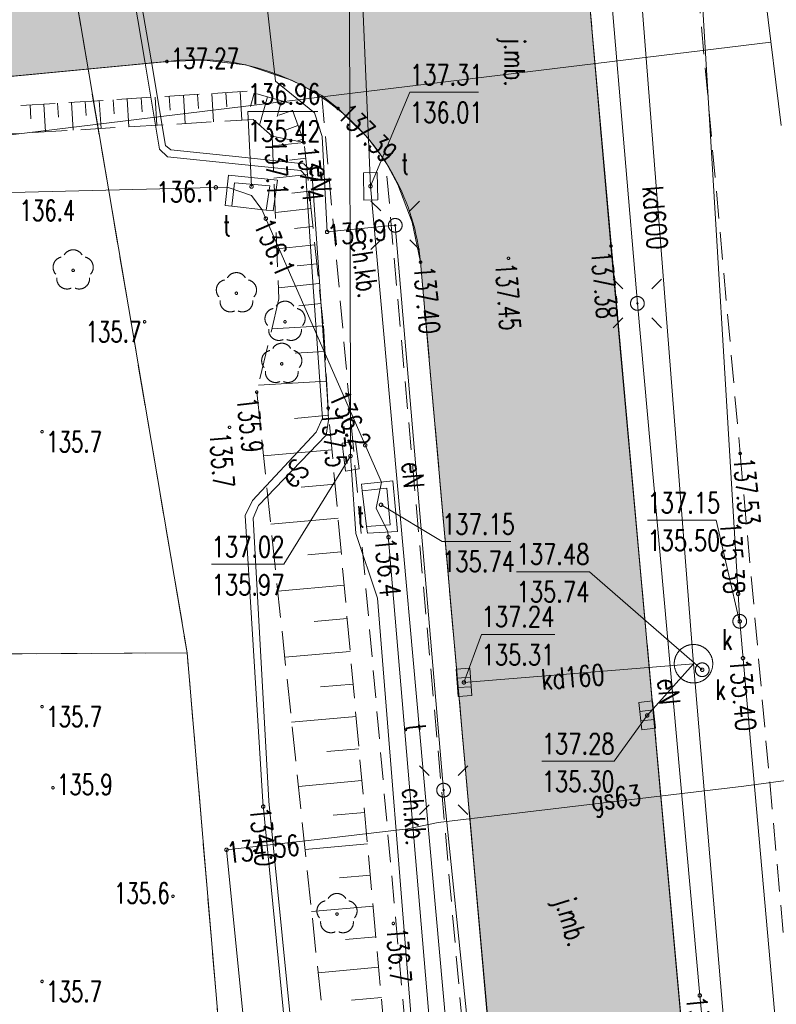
# Model space of a CAD drawing. Header units: centimetres. Extents: x -29333 to 403204, y -464147 to 16641.
# Tile 116 of 134: x 74950 to 77703, y -3443 to 139. Entities that reach past the tile are written whole.
import ezdxf
from ezdxf.xclip import XClip

# ---------------------------------------------------------------- set-up
doc = ezdxf.new("R2010")
doc.units = ezdxf.units.CM
doc.header["$MEASUREMENT"] = 0
doc.header["$XCLIPFRAME"] = 0
for name, pattern in [('1_OTKC', [150, 100, -50]), ('1_OTKJ', [200, 150, -50]), ('1_OTRK', [175, 125, -50]), ('1_OTRKG', [175, 125, -50]), ('EGKK', [200, 150, -50])]:
    doc.linetypes.add(name, pattern=pattern)
for name, color, linetype in [('2010 Mlawa_628_1_mdcp_plus_zakres obcięta_13_Dzialki', 7, 'Continuous'), ('2010 Mlawa_628_1_mdcp_plus_zakres obcięta_13_Kontury', 7, 'Continuous'), ('2010 Mlawa_628_1_mdcp_plus_zakres obcięta_13_OTK_E_T_0', 7, 'Continuous'), ('2010 Mlawa_628_1_mdcp_plus_zakres obcięta_13_OTK_E_T_1', 7, 'Continuous'), ('2010 Mlawa_628_1_mdcp_plus_zakres obcięta_13_OTK_L_0', 7, 'Continuous'), ('2010 Mlawa_628_1_mdcp_plus_zakres obcięta_13_OTK_L_1', 7, 'Continuous'), ('2010 Mlawa_628_1_mdcp_plus_zakres obcięta_13_OTK_L_2', 7, 'Continuous'), ('2010 Mlawa_628_1_mdcp_plus_zakres obcięta_13_OTR_L_1', 7, 'Continuous'), ('2010 Mlawa_628_1_mdcp_plus_zakres obcięta_13_OTR_T_0', 7, 'Continuous'), ('2010 Mlawa_628_1_mdcp_plus_zakres obcięta_13_OTR_T_1', 7, 'Continuous'), ('2010 Mlawa_628_1_mdcp_plus_zakres obcięta_13_OTZ_T_0', 7, 'Continuous'), ('2010 Mlawa_628_1_mdcp_plus_zakres obcięta_13_SUE_T_3', 7, 'Continuous'), ('2010 Mlawa_628_1_mdcp_plus_zakres obcięta_13_SUEP_E_T_0', 7, 'Continuous'), ('2010 Mlawa_628_1_mdcp_plus_zakres obcięta_13_SUEP_L_0', 7, 'Continuous'), ('2010 Mlawa_628_1_mdcp_plus_zakres obcięta_13_SUER_T_0', 7, 'Continuous'), ('2010 Mlawa_628_1_mdcp_plus_zakres obcięta_13_SUGP_E_T_0', 7, 'Continuous'), ('2010 Mlawa_628_1_mdcp_plus_zakres obcięta_13_SUGP_L_0', 7, 'Continuous'), ('2010 Mlawa_628_1_mdcp_plus_zakres obcięta_13_SUGR_T_0', 7, 'Continuous'), ('2010 Mlawa_628_1_mdcp_plus_zakres obcięta_13_SUK_T_1', 7, 'Continuous'), ('2010 Mlawa_628_1_mdcp_plus_zakres obcięta_13_SUKP_E_T_0', 7, 'Continuous'), ('2010 Mlawa_628_1_mdcp_plus_zakres obcięta_13_SUKP_L_0', 7, 'Continuous'), ('2010 Mlawa_628_1_mdcp_plus_zakres obcięta_13_SUKR_T_0', 7, 'Continuous'), ('2010 Mlawa_628_1_mdcp_plus_zakres obcięta_13_SUL_L_1', 7, 'Continuous'), ('2010 Mlawa_628_1_mdcp_plus_zakres obcięta_13_SUP_E_T_1', 7, 'Continuous'), ('2010 Mlawa_628_1_mdcp_plus_zakres obcięta_13_SUP_L_1', 7, 'Continuous'), ('2010 Mlawa_628_1_mdcp_plus_zakres obcięta_13_SUP_L_3', 7, 'Continuous'), ('2010 Mlawa_628_1_mdcp_plus_zakres obcięta_13_SUP_T_4', 7, 'Continuous'), ('2010 Mlawa_628_1_mdcp_plus_zakres obcięta_13_SUT_E_T_1', 7, 'Continuous'), ('2010 Mlawa_628_1_mdcp_plus_zakres obcięta_13_SUT_T_1', 7, 'Continuous'), ('2010 Mlawa_628_1_mdcp_plus_zakres obcięta_13_SUTP_E_T_0', 7, 'Continuous'), ('2010 Mlawa_628_1_mdcp_plus_zakres obcięta_13_SUTP_L_0', 7, 'Continuous'), ('2010 Mlawa_628_1_mdcp_plus_zakres obcięta_13_SUTR_T_0', 7, 'Continuous'), ('2010 Mlawa_628_1_mdcp_plus_zakres obcięta_13_SUWP_L_0', 7, 'Continuous'), ('MAPA MDCP', 7, 'Continuous'), ('MF_S przyłącze wodociagowe', 7, 'Continuous'), ('PROJEKTOWANE DROGI', 7, 'Continuous')]:
    doc.layers.add(name, color=color, linetype=linetype)
doc.styles.add('GENERATED_STYLE_2', font='Simplex.shx')

# ---------------------------------------------------------------- blocks, each defined once
blk = doc.blocks.new('Rysunek_4_13', base_point=(-745725621.2, -588524063.1))
at = {"layer": '2010 Mlawa_628_1_mdcp_plus_zakres obcięta_13_Dzialki', "color": 7, "linetype": 'Continuous', "lineweight": 18}
for p, q in [((74478.1, 4206.3), (75559.8, -2165.1)), ((75559.8, -2165.1), (74095.8, -2172.1)), ((75967.6, -6995), (75559.8, -2165.1))]:
    blk.add_line(p, q, dxfattribs=at)
at = {"layer": '2010 Mlawa_628_1_mdcp_plus_zakres obcięta_13_Kontury', "color": 3, "linetype": 'EGKK', "lineweight": 18}
for p, q in [((74478.1, 4206.3), (75559.8, -2165.1)), ((75559.8, -2165.1), (74095.8, -2172.1)), ((75967.6, -6995), (75559.8, -2165.1))]:
    blk.add_line(p, q, dxfattribs=at)
at = {"layer": '2010 Mlawa_628_1_mdcp_plus_zakres obcięta_13_OTK_L_0', "color": 7, "linetype": '1_OTKJ', "lineweight": 18}
for p, q in [((77101.8, -684.1), (76995.8, 517.9)), ((74571.8, -100.1), (75485.8, -13.1)), ((75485.8, -13.1), (75621.8, -8.1)), ((75621.8, -8.1), (75772.8, -25.1)), ((75772.8, -25.1), (75938.8, -81.1)), ((75938.8, -81.1), (76049.8, -137.1)), ((76049.8, -137.1), (76108.8, -184.1)), ((76108.8, -184.1), (76215.8, -290.1)), ((76215.8, -290.1), (76281.8, -377.1)), ((76281.8, -377.1), (76325.8, -461.1)), ((76325.8, -461.1), (76378.8, -597.1)), ((76378.8, -597.1), (76408.8, -743.1)), ((77372.8, -3674.1), (77101.8, -684.1)), ((76408.8, -743.1), (76674.8, -3744.1))]:
    blk.add_line(p, q, dxfattribs=at)
at = {"layer": '2010 Mlawa_628_1_mdcp_plus_zakres obcięta_13_OTK_L_1', "color": 7, "linetype": 'Continuous', "lineweight": 18}
for p, q in [((77101.8, -684.1), (76995.8, 517.9)), ((74571.8, -100.1), (75485.8, -13.1)), ((75485.8, -13.1), (75621.8, -8.1)), ((75621.8, -8.1), (75772.8, -25.1)), ((75772.8, -25.1), (75938.8, -81.1)), ((75938.8, -81.1), (76049.8, -137.1)), ((76049.8, -137.1), (76108.8, -184.1)), ((76108.8, -184.1), (76215.8, -290.1)), ((76215.8, -290.1), (76281.8, -377.1)), ((76281.8, -377.1), (76325.8, -461.1)), ((76325.8, -461.1), (76378.8, -597.1)), ((76378.8, -597.1), (76408.8, -743.1)), ((77372.8, -3674.1), (77101.8, -684.1)), ((76408.8, -743.1), (76674.8, -3744.1))]:
    blk.add_line(p, q, dxfattribs=at)
at = {"layer": '2010 Mlawa_628_1_mdcp_plus_zakres obcięta_13_OTK_L_2', "color": 7, "linetype": '1_OTKC', "lineweight": 18}
for p, q in [((77295.8, 1606.9), (77571.8, -1439.1)), ((76108.8, -184.1), (76049.8, -137.1)), ((76049.8, -137.1), (76431.8, -4406.1)), ((76215.8, -290.1), (76108.8, -184.1)), ((76281.8, -377.1), (76215.8, -290.1)), ((76640.8, -4414.1), (76281.8, -377.1)), ((77571.8, -1439.1), (78057.1, -6835.3))]:
    blk.add_line(p, q, dxfattribs=at)
at = {"layer": '2010 Mlawa_628_1_mdcp_plus_zakres obcięta_13_OTR_L_1', "color": 7, "linetype": '1_OTRKG', "lineweight": 18}
for p, q in [((75777.8, -121.1), (74645.8, -193.1)), ((75933.8, -165.1), (75777.8, -121.1)), ((75984.8, -308.1), (75933.8, -165.1)), ((76054.8, -968.1), (75984.8, -308.1)), ((76072.8, -1274.1), (76054.8, -968.1)), ((76356.8, -4421.1), (76072.8, -1274.1))]:
    blk.add_line(p, q, dxfattribs=at)
at = {"layer": '2010 Mlawa_628_1_mdcp_plus_zakres obcięta_13_OTR_L_1', "color": 7, "linetype": 'Continuous', "lineweight": 18}
for p, q in [((75443.4, -142.4), (75449.9, -244.8)), ((75494.6, -139.1), (75497.9, -190.4)), ((75545.9, -135.8), (75552.5, -238.7)), ((75597.4, -132.6), (75600.7, -184.1)), ((75648.9, -129.3), (75655.5, -232.6)), ((75700.6, -126), (75703.9, -177.8)), ((75752.4, -122.7), (75759, -226.5)), ((75803.3, -128.3), (75789.6, -176.9)), ((75851.9, -142), (75823, -244.6)), ((74987.8, -171.3), (74991, -221.5)), ((75037.9, -168.1), (75044.3, -268.7)), ((75088.2, -164.9), (75091.4, -215.3)), ((75138.6, -161.7), (75145.1, -262.8)), ((75189.1, -158.5), (75192.4, -209.2)), ((75239.8, -155.3), (75246.2, -256.8)), ((75290.5, -152.1), (75293.7, -202.9)), ((75341.4, -148.8), (75347.9, -250.8)), ((75392.3, -145.6), (75395.6, -196.7)), ((75903.2, -156.4), (75887.2, -213.3)), ((75943, -190.8), (75893.3, -208.5)), ((75962.9, -246.4), (75913.8, -263.9)), ((75984.8, -308.1), (75870.3, -320.2)), ((75980.4, -295.5), (75959.3, -303)), ((75990.9, -365.3), (75931.8, -371.6)), ((75997.2, -424.4), (75875.3, -437.3)), ((76003.6, -485.4), (75940.8, -492)), ((76010.3, -548.2), (75880.6, -562)), ((76017.2, -613.1), (75950.3, -620.2)), ((76024.3, -680.1), (75886.2, -694.7)), ((76031.6, -749.1), (75960.4, -756.7)), ((76039.2, -820.4), (75892.2, -836)), ((76047, -893.9), (75966.3, -902.5)), ((76055.2, -974.6), (75867.7, -985.7)), ((76060.7, -1068.4), (75952.9, -1074.7)), ((76067.1, -1176.3), (75818.9, -1190.9)), ((76075.2, -1300.3), (75949.7, -1311.7)), ((76086.5, -1425.9), (75837.4, -1448.3)), ((76097.8, -1550.4), (75974.2, -1561.6)), ((76108.9, -1674), (75863.6, -1696.2)), ((76120, -1796.7), (75998.3, -1807.7)), ((76131, -1918.5), (75889.4, -1940.3)), ((76141.9, -2039.2), (76022, -2050.1)), ((76152.7, -2159.1), (75914.8, -2180.6)), ((76163.5, -2278.1), (76045.4, -2288.7)), ((76174.1, -2396.1), (75939.8, -2417.3)), ((76184.7, -2513.3), (76068.4, -2523.8)), ((76195.2, -2629.5), (75964.5, -2650.3)), ((76205.6, -2744.9), (76091.1, -2755.2)), ((76215.9, -2859.3), (75988.7, -2879.8)), ((76226.2, -2972.9), (76113.4, -2983.1)), ((76236.3, -3085.7), (76012.6, -3105.8)), ((76246.4, -3197.5), (76135.4, -3207.5)), ((76256.4, -3308.5), (76036.1, -3328.4)), ((76266.4, -3418.7), (76157.1, -3428.5))]:
    blk.add_line(p, q, dxfattribs=at)
at = {"layer": '2010 Mlawa_628_1_mdcp_plus_zakres obcięta_13_OTR_L_1', "color": 7, "linetype": '1_OTRK', "lineweight": 18}
for p, q in [((74648.8, -292.1), (75799.8, -224.1)), ((75799.8, -224.1), (75868.8, -285.1)), ((75868.8, -285.1), (75984.8, -308.1)), ((75868.8, -285.1), (75893.8, -876.1)), ((75893.8, -876.1), (75812.8, -1216.1)), ((75812.8, -1216.1), (76149.8, -4404.1))]:
    blk.add_line(p, q, dxfattribs=at)
at = {"layer": '2010 Mlawa_628_1_mdcp_plus_zakres obcięta_13_OTR_T_0', "color": 7, "linetype": 'Continuous', "lineweight": 18}
for centre in [(75485.8, -13.1), (76108.8, -184.1), (77101.8, -684.1), (76408.8, -743.1), (76728.8, -729.1), (77571.8, -1439.1)]:
    blk.add_circle(centre, 4.5, dxfattribs=at)
at = {"layer": '2010 Mlawa_628_1_mdcp_plus_zakres obcięta_13_OTR_T_1', "color": 7, "linetype": 'Continuous', "lineweight": 18}
for centre in [(75868.8, -285.1), (75984.8, -308.1), (75404.8, -960.1), (75812.8, -1216.1), (76072.8, -1274.1), (75031.8, -1360.1), (75713.8, -1344.1), (75031.8, -2360.1), (75071.2, -2655.5), (75507.8, -3050.1), (76309.8, -3149.1), (75031.8, -3360.1)]:
    blk.add_circle(centre, 4.5, dxfattribs=at)
at = {"layer": '2010 Mlawa_628_1_mdcp_plus_zakres obcięta_13_OTZ_T_0', "color": 94, "linetype": 'Continuous', "lineweight": 18}
for centre in [(75144.8, -773.1), (75738.8, -856.1), (75915.8, -960.1), (75903.8, -1113.1), (76104.8, -3115.1)]:
    blk.add_circle(centre, 4.5, dxfattribs=at)
for centre, start, end in [((75144.8, -735.6), 30.1401, 149.8599), ((75109.2, -761.5), 102.1445, 221.86), ((75180.5, -761.5), 318.14, 77.8555), ((75738.8, -818.6), 30.1401, 149.8599), ((75122.8, -803.4), 174.1482, 293.8542), ((75166.9, -803.4), 246.1458, 5.8518), ((75703.2, -844.5), 102.1445, 221.86), ((75774.5, -844.5), 318.14, 77.8555), ((75716.8, -886.4), 174.1482, 293.8542), ((75760.9, -886.4), 246.1458, 5.8518), ((75915.8, -922.6), 30.1401, 149.8599), ((75880.2, -948.5), 102.1445, 221.86), ((75951.5, -948.5), 318.14, 77.8555), ((75893.8, -990.4), 174.1482, 293.8542), ((75937.9, -990.4), 246.1458, 5.8518), ((75903.8, -1075.6), 30.1401, 149.8599), ((75868.2, -1101.5), 102.1445, 221.86), ((75939.5, -1101.5), 318.14, 77.8555), ((75881.8, -1143.4), 174.1482, 293.8542), ((75925.9, -1143.4), 246.1458, 5.8518), ((76104.8, -3077.6), 30.1401, 149.8599), ((76069.2, -3103.5), 102.1445, 221.86), ((76140.5, -3103.5), 318.14, 77.8555), ((76082.8, -3145.4), 174.1482, 293.8542), ((76126.9, -3145.4), 246.1458, 5.8518)]:
    blk.add_arc(centre, 37.5, start, end, dxfattribs=at)
at = {"layer": '2010 Mlawa_628_1_mdcp_plus_zakres obcięta_13_SUE_T_3', "color": 7, "linetype": 'Continuous', "lineweight": 18}
for p, q in [((76263.8, -556), (76228.5, -520.7)), ((76369.9, -556), (76405.2, -520.7)), ((76263.8, -662.1), (76228.5, -697.5)), ((76369.9, -662.1), (76405.2, -697.5)), ((77144.8, -840), (77109.5, -804.7)), ((77250.9, -840), (77286.2, -804.7)), ((77144.8, -946.1), (77109.5, -981.5)), ((77250.9, -946.1), (77286.2, -981.5)), ((76439.8, -2611), (76404.5, -2575.7)), ((76545.9, -2611), (76581.2, -2575.7)), ((76439.8, -2717.1), (76404.5, -2752.5)), ((76545.9, -2717.1), (76581.2, -2752.5))]:
    blk.add_line(p, q, dxfattribs=at)
for centre, radius in [((76316.8, -609.1), 25), ((76316.8, -609.1), 2.5), ((77197.8, -893.1), 25), ((77197.8, -893.1), 2.5), ((76492.8, -2664.1), 25), ((76492.8, -2664.1), 2.5)]:
    blk.add_circle(centre, radius, dxfattribs=at)
at = {"layer": '2010 Mlawa_628_1_mdcp_plus_zakres obcięta_13_SUEP_L_0', "color": 1, "linetype": 'Continuous', "lineweight": 18}
for p, q in [((76949.8, 2051.9), (77197.8, -893.1)), ((75267.8, 797.9), (75405.8, -12.1)), ((75428.8, -7.1), (75286.8, 823.9)), ((75780.8, 822.9), (75880.8, -85.1)), ((75405.8, -12.1), (75458.8, -332.1)), ((75480.8, -318.1), (75428.8, -7.1)), ((75880.8, -85.1), (76022.8, -200.1)), ((76022.8, -200.1), (76050.8, -286.1)), ((76050.8, -286.1), (76068.8, -633.1)), ((75499.8, -334.1), (75480.8, -318.1)), ((75458.8, -332.1), (75487.8, -360.1)), ((75747.8, -360.1), (75499.8, -334.1)), ((75487.8, -360.1), (75746.8, -387.1)), ((75746.8, -387.1), (75972.8, -410.1)), ((75983.8, -385.1), (75747.8, -360.1)), ((76013.8, -413.1), (75983.8, -385.1)), ((75972.8, -410.1), (75991.8, -429.1)), ((75991.8, -429.1), (76017.8, -833.1)), ((76041.8, -831.1), (76013.8, -413.1)), ((76068.8, -633.1), (76316.8, -609.1)), ((76316.8, -609.1), (76492.8, -2664.1)), ((76017.8, -833.1), (76047.8, -1245.1)), ((76069.8, -1242.1), (76041.8, -831.1)), ((77197.8, -893.1), (77424.8, -3411.1)), ((76047.8, -1245.1), (76051.8, -1311.1)), ((76073.8, -1318.1), (76069.8, -1242.1)), ((76051.8, -1311.1), (76028.8, -1361.1)), ((76065.8, -1372.1), (76073.8, -1318.1)), ((76028.8, -1361.1), (75796.8, -1610.1)), ((75819.8, -1628.1), (76065.8, -1372.1)), ((75796.8, -1610.1), (75770.8, -1665.1)), ((75799.8, -1674.1), (75819.8, -1628.1)), ((75770.8, -1665.1), (75834.7, -2707.1)), ((75856.8, -2704.1), (75799.8, -1674.1)), ((76492.8, -2664.1), (76630.8, -4008.1)), ((75834.7, -2707.1), (75979.8, -4176.7)), ((76002.8, -4174.1), (75856.8, -2704.1)), ((77424.8, -3411.1), (77533.8, -4545.1))]:
    blk.add_line(p, q, dxfattribs=at)
at = {"layer": '2010 Mlawa_628_1_mdcp_plus_zakres obcięta_13_SUER_T_0', "color": 1, "linetype": 'Continuous', "lineweight": 18}
for centre in [(76068.8, -633.1), (75836.4, -2723.9), (77424.8, -3411.1)]:
    blk.add_circle(centre, 6.25, dxfattribs=at)
at = {"layer": '2010 Mlawa_628_1_mdcp_plus_zakres obcięta_13_SUGP_L_0', "color": 52, "linetype": 'Continuous', "lineweight": 18, "true_color": 0xbfbf00}
for p, q in [((78123.8, -2578.1), (77584.8, -2649.1)), ((77584.8, -2649.1), (76472.8, -2782.1)), ((76472.8, -2782.1), (76362.8, -2805.1)), ((76362.8, -2805.1), (76064.8, -2839.4)), ((76064.8, -2839.4), (75702.8, -2881.1)), ((75702.8, -2881.1), (75955.8, -5399.1))]:
    blk.add_line(p, q, dxfattribs=at)
at = {"layer": '2010 Mlawa_628_1_mdcp_plus_zakres obcięta_13_SUGR_T_0', "color": 52, "linetype": 'Continuous', "lineweight": 18, "true_color": 0xbfbf00}
blk.add_circle((75702.8, -2881.1), 6.25, dxfattribs=at)
at = {"layer": '2010 Mlawa_628_1_mdcp_plus_zakres obcięta_13_SUK_T_1', "color": 36, "linetype": 'Continuous', "lineweight": 18, "true_color": 0x803300}
for p, q in [((76538.6, -2223.9), (76588.5, -2220.5)), ((76588.5, -2220.5), (76595.1, -2320.3)), ((76545.2, -2323.6), (76538.6, -2223.9)), ((76590.6, -2253), (76540.7, -2256.3)), ((76593, -2287.9), (76543.1, -2291.2)), ((76595.1, -2320.3), (76545.2, -2323.6)), ((77203.6, -2345.1), (77253.3, -2339.7)), ((77214.4, -2444.5), (77203.6, -2345.1)), ((77253.3, -2339.7), (77264.1, -2439.1)), ((77256.8, -2372), (77207.1, -2377.4)), ((77260.6, -2406.8), (77210.9, -2412.2)), ((77264.1, -2439.1), (77214.4, -2444.5))]:
    blk.add_line(p, q, dxfattribs=at)
at = {"layer": '2010 Mlawa_628_1_mdcp_plus_zakres obcięta_13_SUKP_L_0', "color": 36, "linetype": 'Continuous', "lineweight": 18, "true_color": 0x803300}
for p, q in [((77570.3, -2049.9), (77347.4, 1645)), ((77137.8, 1170.9), (77402.1, -2204.1)), ((77789.6, -4516.6), (77570.3, -2049.9)), ((76566.8, -2272.1), (77402.1, -2204.1)), ((77402.1, -2204.1), (77233.8, -2392.1)), ((77402.1, -2204.1), (77699.9, -5726.5))]:
    blk.add_line(p, q, dxfattribs=at)
at = {"layer": '2010 Mlawa_628_1_mdcp_plus_zakres obcięta_13_SUKR_T_0', "color": 36, "linetype": 'Continuous', "lineweight": 18, "true_color": 0x803300}
for p, q in [((77234.3, -1681.7), (77484, -1681.7)), ((77569.8, -2050.1), (77484, -1681.7)), ((76758.2, -1870.2), (77024.2, -1870.2)), ((77433.8, -2226.1), (77024.2, -1870.2)), ((76566.8, -2272.1), (76630.9, -2098.1)), ((76630.9, -2098.1), (76896.9, -2098.1)), ((77233.8, -2392.1), (77113, -2558.7)), ((76849.8, -2558.7), (77113, -2558.7))]:
    blk.add_line(p, q, dxfattribs=at)
for centre in [(77564.2, -1949.9), (77570.3, -2049.9), (77582.2, -2183.8), (77433.8, -2226.1), (76566.8, -2272.1), (77233.8, -2392.1)]:
    blk.add_circle(centre, 6.25, dxfattribs=at)
at = {"layer": '2010 Mlawa_628_1_mdcp_plus_zakres obcięta_13_SUL_L_1', "color": 7, "linetype": 'Continuous', "lineweight": 18}
for p, q in [((75405.8, -12.1), (75267.8, 797.9)), ((75286.8, 823.9), (75428.8, -7.1)), ((75458.8, -332.1), (75405.8, -12.1)), ((75428.8, -7.1), (75480.8, -318.1)), ((75746.8, -387.1), (75972.8, -410.1)), ((75747.8, -360.1), (75983.8, -385.1)), ((76047.8, -1245.1), (76017.8, -833.1)), ((76041.8, -831.1), (76069.8, -1242.1)), ((75834.8, -2707.1), (75770.8, -1665.1)), ((75799.8, -1674.1), (75856.8, -2704.1)), ((77584.8, -2649.1), (78123.8, -2578.1)), ((76472.8, -2782.1), (77584.8, -2649.1)), ((75979.8, -4176.7), (75834.8, -2707.1)), ((75856.8, -2704.1), (76002.8, -4174.1)), ((76362.8, -2805.1), (76472.8, -2782.1)), ((76064.8, -2839.4), (76362.8, -2805.1)), ((75955.8, -5399.1), (75702.8, -2881.1))]:
    blk.add_line(p, q, dxfattribs=at)
at = {"layer": '2010 Mlawa_628_1_mdcp_plus_zakres obcięta_13_SUP_L_1', "color": 7, "linetype": 'Continuous', "lineweight": 18}
for p, q in [((75709.7, -426.7), (75697.4, -536.8)), ((75887.8, -444.5), (75709.7, -426.7)), ((75872.6, -556.6), (75887.8, -444.5)), ((75697.4, -536.8), (75722.5, -539.6)), ((75722.5, -539.6), (75847.6, -553.7)), ((75847.6, -553.7), (75872.6, -556.6)), ((76172.5, -1395.6), (76123.6, -1401.9)), ((76185.2, -1495.5), (76172.5, -1395.6)), ((76123.6, -1401.9), (76136.3, -1503.8)), ((76136.3, -1503.8), (76185.2, -1495.5)), ((76308.5, -1538.6), (76193.6, -1550.4)), ((76324.8, -1722.5), (76308.5, -1538.6)), ((76193.6, -1550.4), (76196.8, -1575.4)), ((76196.8, -1575.4), (76212.7, -1704.3)), ((76212.7, -1704.3), (76215.9, -1729.3)), ((76215.9, -1729.3), (76324.8, -1722.5))]:
    blk.add_line(p, q, dxfattribs=at)
blk.add_circle((77402.1, -2204.1), 70, dxfattribs=at)
at = {"layer": '2010 Mlawa_628_1_mdcp_plus_zakres obcięta_13_SUP_L_3', "color": 7, "linetype": 'Continuous', "lineweight": 18}
for p, q in [((75731.9, -454.5), (75722.5, -539.6)), ((75860, -465.6), (75731.9, -454.5)), ((75847.6, -553.7), (75860, -465.6)), ((75722.5, -539.6), (75847.6, -553.7)), ((76286.7, -1565.8), (76196.8, -1575.4)), ((76196.8, -1575.4), (76212.7, -1704.3)), ((76298.7, -1698.7), (76286.7, -1565.8)), ((76212.7, -1704.3), (76298.7, -1698.7))]:
    blk.add_line(p, q, dxfattribs=at)
at = {"layer": '2010 Mlawa_628_1_mdcp_plus_zakres obcięta_13_SUP_T_4', "color": 7, "linetype": 'Continuous', "lineweight": 18}
for centre in [(77570.3, -2049.9), (77433.8, -2226.1)]:
    blk.add_circle(centre, 25, dxfattribs=at)
at = {"layer": '2010 Mlawa_628_1_mdcp_plus_zakres obcięta_13_SUT_T_1', "color": 30, "linetype": 'Continuous', "lineweight": 18, "true_color": 0xff9100}
for p, q in [((76250.7, -416.5), (76200.7, -417.7)), ((76200.7, -417.7), (76203, -517.7)), ((76253, -516.5), (76250.7, -416.5)), ((76203, -517.7), (76253, -516.5))]:
    blk.add_line(p, q, dxfattribs=at)
at = {"layer": '2010 Mlawa_628_1_mdcp_plus_zakres obcięta_13_SUTP_L_0', "color": 30, "linetype": 'Continuous', "lineweight": 18, "true_color": 0xff9100}
for p, q in [((76226.8, -467.1), (76149.8, 1314.9)), ((76150.4, 329.5), (76153.6, -1286.6)), ((75704.8, -470.3), (74365.2, -502.7)), ((75793.2, -500.9), (75704.8, -470.3)), ((75830.8, -551.8), (75793.2, -500.9)), ((76511.8, -3629.1), (76226.8, -467.1)), ((76153.6, -1286.6), (75830.8, -551.8)), ((76153.6, -1286.6), (76153.8, -1398)), ((76266.2, -1543), (76153.6, -1286.6)), ((76153.8, -1398), (76153.9, -1448.7)), ((76153.9, -1448.7), (76157.4, -1500.2)), ((76157.4, -1500.2), (76172.9, -1730.6)), ((76246.8, -1637.8), (76266.2, -1543)), ((76289.9, -1724.7), (76246.8, -1637.8)), ((76172.9, -1730.6), (76252.5, -1966.1)), ((76733.9, -6936.4), (76289.9, -1724.7)), ((76252.5, -1966.1), (76529.8, -5423.6))]:
    blk.add_line(p, q, dxfattribs=at)
at = {"layer": '2010 Mlawa_628_1_mdcp_plus_zakres obcięta_13_SUTR_T_0', "color": 30, "linetype": 'Continuous', "lineweight": 18, "true_color": 0xff9100}
for p, q in [((76226.8, -467.1), (76370, -124.4)), ((76370, -124.4), (76619.7, -124.4)), ((75794, -468.1), (75780.1, -194.7)), ((75780.1, -194.7), (76035.3, -194.7)), ((76153.9, -1448.7), (75911.9, -1842.5)), ((76265.1, -1626), (76487.2, -1759.9)), ((76487.2, -1759.9), (76736.9, -1759.9)), ((75648.6, -1842.5), (75911.9, -1842.5))]:
    blk.add_line(p, q, dxfattribs=at)
for centre in [(75664, -471), (75794, -468.1), (76226.8, -467.1), (75845.8, -584.8), (76207.6, -1409.3), (76153.9, -1448.7), (76265.1, -1626), (76292, -1743.8)]:
    blk.add_circle(centre, 6.25, dxfattribs=at)
at = {"layer": '2010 Mlawa_628_1_mdcp_plus_zakres obcięta_13_SUWP_L_0', "color": 5, "linetype": 'Continuous', "lineweight": 18}
blk.add_line((77720.8, -246.1), (77582.8, 885.9), dxfattribs=at)
at = {"layer": '2010 Mlawa_628_1_mdcp_plus_zakres obcięta_13_OTK_E_T_0', "color": 7, "linetype": 'Continuous', "lineweight": 18, "char_height": 75, "attachment_point": 4, "style": 'GENERATED_STYLE_2'}
for insert, rotation in [((76738.9, 73), 270), ((76921.3, -3060.3), 286.46)]:
    blk.add_mtext('\\A1;{\\W0.700000x;\\pql;\\FSimplex.shx;j.mb.}', dxfattribs=dict(at, insert=insert, rotation=rotation))
at = {"layer": '2010 Mlawa_628_1_mdcp_plus_zakres obcięta_13_OTK_E_T_1', "color": 7, "linetype": 'Continuous', "lineweight": 18, "char_height": 75, "attachment_point": 4, "style": 'GENERATED_STYLE_2'}
for insert, rotation in [((76191.6, -664.4), 277.8533), ((76380, -2656.1), 273.8785)]:
    blk.add_mtext('\\A1;{\\W0.700000x;\\pql;\\FSimplex.shx;ch.kb.}', dxfattribs=dict(at, insert=insert, rotation=rotation))
at = {"layer": '2010 Mlawa_628_1_mdcp_plus_zakres obcięta_13_OTR_T_0', "color": 7, "linetype": 'Continuous', "lineweight": 18, "insert": (75500.8, -39.1), "char_height": 75, "attachment_point": 7, "style": 'GENERATED_STYLE_2'}
blk.add_mtext('\\A1;{\\W0.700000x;\\pql;\\FSimplex.shx;137.27}', dxfattribs=at)
at = {"layer": '2010 Mlawa_628_1_mdcp_plus_zakres obcięta_13_OTR_T_0', "color": 7, "linetype": 'Continuous', "lineweight": 18, "char_height": 75, "style": 'GENERATED_STYLE_2'}
for s, insert, attachment_point, rotation in [('\\A1;{\\W0.700000x;\\pql;\\FSimplex.shx;137.39}', (76101.2, -213.1), 7, 315.269), ('\\A1;{\\W0.700000x;\\pql;\\FSimplex.shx;137.38}', (77104, -698.9), 1, 275.1789), ('\\A1;{\\W0.700000x;\\pql;\\FSimplex.shx;137.45}', (76718.3, -744.9), 4, 274.0834), ('\\A1;{\\W0.700000x;\\pql;\\FSimplex.shx;137.40}', (76384.2, -760.3), 7, 275.0653), ('\\A1;{\\W0.700000x;\\pql;\\FSimplex.shx;137.53}', (77547.3, -1456.4), 7, 275.1387)]:
    blk.add_mtext(s, dxfattribs=dict(at, insert=insert, attachment_point=attachment_point, rotation=rotation))
at = {"layer": '2010 Mlawa_628_1_mdcp_plus_zakres obcięta_13_OTR_T_1', "color": 7, "linetype": 'Continuous', "lineweight": 18, "char_height": 75, "style": 'GENERATED_STYLE_2'}
for s, insert, attachment_point, rotation in [('\\A1;{\\W0.700000x;\\pql;\\FSimplex.shx;137.1}', (75843.5, -301.2), 7, 272.4222), ('\\A1;{\\W0.700000x;\\pql;\\FSimplex.shx;137.4}', (75960.5, -325.7), 7, 276.0542), ('\\A1;{\\W0.700000x;\\pql;\\FSimplex.shx;135.9}', (75815.3, -1230.9), 1, 276.0343), ('\\A1;{\\W0.700000x;\\pql;\\FSimplex.shx;137.5}', (76048.3, -1291.4), 7, 275.1567), ('\\A1;{\\W0.700000x;\\pql;\\FSimplex.shx;135.7}', (75715.8, -1359), 1, 274.33), ('\\A1;{\\W0.700000x;\\pql;\\FSimplex.shx;136.7}', (76285, -3166), 7, 274.33)]:
    blk.add_mtext(s, dxfattribs=dict(at, insert=insert, attachment_point=attachment_point, rotation=rotation))
for s, insert, attachment_point in [('\\A1;{\\W0.700000x;\\pql;\\FSimplex.shx;136.4}', (74949.8, -593.1), 7), ('\\A1;{\\W0.700000x;\\pql;\\FSimplex.shx;135.7}', (75190.3, -959.2), 1), ('\\A1;{\\W0.700000x;\\pql;\\FSimplex.shx;135.7}', (75046.8, -1359.2), 1), ('\\A1;{\\W0.700000x;\\pql;\\FSimplex.shx;135.7}', (75046.8, -2359.2), 1), ('\\A1;{\\W0.700000x;\\pql;\\FSimplex.shx;135.9}', (75086.2, -2681.5), 7), ('\\A1;{\\W0.700000x;\\pql;\\FSimplex.shx;135.6}', (75293.3, -3076.1), 7), ('\\A1;{\\W0.700000x;\\pql;\\FSimplex.shx;135.7}', (75046.8, -3359.2), 1)]:
    blk.add_mtext(s, dxfattribs=dict(at, insert=insert, attachment_point=attachment_point))
at = {"layer": '2010 Mlawa_628_1_mdcp_plus_zakres obcięta_13_SUEP_E_T_0', "color": 1, "linetype": 'Continuous', "lineweight": 18, "char_height": 75, "attachment_point": 5, "style": 'GENERATED_STYLE_2'}
for s, insert, rotation in [('\\A1;{\\W0.750000x;\\pqc;\\FSimplex.shx;eN}', (76046, -439.8), 272.9695), ('\\A1;{\\W0.750000x;\\pqc;\\FSimplex.shx;eS}', (75949.8, -1510.8), 46.1412), ('\\A1;{\\W0.750000x;\\pqc;\\FSimplex.shx;eN}', (76381.8, -1517.6), 274.8951), ('\\A1;{\\W0.750000x;\\pqc;\\FSimplex.shx;eN}', (77312.3, -2305.6), 275.1514)]:
    blk.add_mtext(s, dxfattribs=dict(at, insert=insert, rotation=rotation))
at = {"layer": '2010 Mlawa_628_1_mdcp_plus_zakres obcięta_13_SUER_T_0', "color": 1, "linetype": 'Continuous', "lineweight": 18, "char_height": 75, "attachment_point": 4, "style": 'GENERATED_STYLE_2'}
for s, insert, rotation in [('\\A1;{\\W0.750000x;\\pql;\\FSimplex.shx;136.9}', (76070.1, -645.6), 5.5276), ('\\A1;{\\W0.750000x;\\pql;\\FSimplex.shx;134.0}', (75824.7, -2725), 275.583), ('\\A1;{\\W0.750000x;\\pql;\\FSimplex.shx;136.6}', (77412.3, -3412.3), 275.4904)]:
    blk.add_mtext(s, dxfattribs=dict(at, insert=insert, rotation=rotation))
at = {"layer": '2010 Mlawa_628_1_mdcp_plus_zakres obcięta_13_SUGP_E_T_0', "color": 52, "linetype": 'Continuous', "lineweight": 18, "true_color": 0xbfbf00, "insert": (77120.6, -2704.3), "char_height": 75, "attachment_point": 5, "rotation": 7.0917, "style": 'GENERATED_STYLE_2'}
blk.add_mtext('\\A1;{\\W0.750000x;\\pqc;\\FSimplex.shx;gs63}', dxfattribs=at)
at = {"layer": '2010 Mlawa_628_1_mdcp_plus_zakres obcięta_13_SUGR_T_0', "color": 52, "linetype": 'Continuous', "lineweight": 18, "true_color": 0xbfbf00, "insert": (75704.2, -2892.7), "char_height": 75, "attachment_point": 4, "rotation": 6.5688, "style": 'GENERATED_STYLE_2'}
blk.add_mtext('\\A1;{\\W0.750000x;\\pql;\\FSimplex.shx;134.56}', dxfattribs=at)
at = {"layer": '2010 Mlawa_628_1_mdcp_plus_zakres obcięta_13_SUKP_E_T_0', "color": 36, "linetype": 'Continuous', "lineweight": 18, "true_color": 0x803300, "char_height": 75, "attachment_point": 5, "style": 'GENERATED_STYLE_2'}
for s, insert, rotation in [('\\A1;{\\W0.750000x;\\pqc;\\FSimplex.shx;kd600}', (77262.6, -581.6), 274.4767), ('\\A1;{\\W0.750000x;\\pqc;\\FSimplex.shx;kd160}', (76962.8, -2252.3), 4.6553)]:
    blk.add_mtext(s, dxfattribs=dict(at, insert=insert, rotation=rotation))
at = {"layer": '2010 Mlawa_628_1_mdcp_plus_zakres obcięta_13_SUKR_T_0', "color": 36, "linetype": 'Continuous', "lineweight": 18, "true_color": 0x803300, "char_height": 75, "attachment_point": 1, "style": 'GENERATED_STYLE_2'}
for s, insert in [('\\A1;{\\W0.750000x;\\pql;\\FSimplex.shx;137.15}', (77234.3, -1580.9)), ('\\A1;{\\W0.750000x;\\pql;\\FSimplex.shx;135.50}', (77234.3, -1718.4)), ('\\A1;{\\W0.750000x;\\pql;\\FSimplex.shx;137.48}', (76758.2, -1767.6)), ('\\A1;{\\W0.750000x;\\pql;\\FSimplex.shx;135.74}', (76758.2, -1905.1)), ('\\A1;{\\W0.750000x;\\pql;\\FSimplex.shx;137.24}', (76630.9, -1995.4)), ('\\A1;{\\W0.750000x;\\pql;\\FSimplex.shx;135.31}', (76630.9, -2134.7)), ('\\A1;{\\W0.750000x;\\pql;\\FSimplex.shx;137.28}', (76849.8, -2457.8)), ('\\A1;{\\W0.750000x;\\pql;\\FSimplex.shx;135.30}', (76849.8, -2595.3))]:
    blk.add_mtext(s, dxfattribs=dict(at, insert=insert))
at = {"layer": '2010 Mlawa_628_1_mdcp_plus_zakres obcięta_13_SUKR_T_0', "color": 36, "linetype": 'Continuous', "lineweight": 18, "true_color": 0x803300, "char_height": 75, "style": 'GENERATED_STYLE_2'}
for s, insert, attachment_point, rotation in [('\\A1;{\\W0.750000x;\\pqr;\\FSimplex.shx;135.38}', (77551.7, -1950.6), 6, 273.4515), ('\\A1;{\\W0.750000x;\\pql;\\FSimplex.shx;135.40}', (77570.5, -2184.8), 4, 275.0815)]:
    blk.add_mtext(s, dxfattribs=dict(at, insert=insert, attachment_point=attachment_point, rotation=rotation))
at = {"layer": '2010 Mlawa_628_1_mdcp_plus_zakres obcięta_13_SUP_E_T_1', "color": 7, "linetype": 'Continuous', "lineweight": 18, "char_height": 75, "attachment_point": 7, "style": 'GENERATED_STYLE_2'}
for s, insert in [('\\A1;{\\W0.700000x;\\pql;\\FSimplex.shx;t}', (75690.8, -647.5)), ('\\A1;{\\W0.700000x;\\pql;\\FSimplex.shx;t}', (76178.1, -1706.6)), ('\\A1;{\\W0.700000x;\\pql;\\FSimplex.shx;k}', (77505.8, -2153.3)), ('\\A1;{\\W0.700000x;\\pql;\\FSimplex.shx;k}', (77481.3, -2336.1))]:
    blk.add_mtext(s, dxfattribs=dict(at, insert=insert))
at = {"layer": '2010 Mlawa_628_1_mdcp_plus_zakres obcięta_13_SUT_E_T_1', "color": 30, "linetype": 'Continuous', "lineweight": 18, "true_color": 0xff9100, "insert": (76339, -422.4), "char_height": 75, "attachment_point": 7, "style": 'GENERATED_STYLE_2'}
blk.add_mtext('\\A1;{\\W0.700000x;\\pql;\\FSimplex.shx;t}', dxfattribs=at)
at = {"layer": '2010 Mlawa_628_1_mdcp_plus_zakres obcięta_13_SUTP_E_T_0', "color": 30, "linetype": 'Continuous', "lineweight": 18, "true_color": 0xff9100, "insert": (76391.5, -2437.1), "char_height": 75, "attachment_point": 5, "rotation": 275.1503, "style": 'GENERATED_STYLE_2'}
blk.add_mtext('\\A1;{\\W0.750000x;\\pqc;\\FSimplex.shx;t}', dxfattribs=at)
at = {"layer": '2010 Mlawa_628_1_mdcp_plus_zakres obcięta_13_SUTR_T_0', "color": 30, "linetype": 'Continuous', "lineweight": 18, "true_color": 0xff9100, "char_height": 75, "attachment_point": 1, "style": 'GENERATED_STYLE_2'}
for s, insert in [('\\A1;{\\W0.750000x;\\pql;\\FSimplex.shx;137.31}', (76370, -23.6)), ('\\A1;{\\W0.750000x;\\pql;\\FSimplex.shx;136.96}', (75780.1, -93.8)), ('\\A1;{\\W0.750000x;\\pql;\\FSimplex.shx;136.01}', (76370, -161.1)), ('\\A1;{\\W0.750000x;\\pql;\\FSimplex.shx;135.42}', (75780.1, -229.5)), ('\\A1;{\\W0.750000x;\\pql;\\FSimplex.shx;137.15}', (76487.2, -1659.1)), ('\\A1;{\\W0.750000x;\\pql;\\FSimplex.shx;137.02}', (75648.6, -1741.6)), ('\\A1;{\\W0.750000x;\\pql;\\FSimplex.shx;135.74}', (76487.2, -1794.8)), ('\\A1;{\\W0.750000x;\\pql;\\FSimplex.shx;135.97}', (75648.6, -1879.1))]:
    blk.add_mtext(s, dxfattribs=dict(at, insert=insert))
at = {"layer": '2010 Mlawa_628_1_mdcp_plus_zakres obcięta_13_SUTR_T_0', "color": 30, "linetype": 'Continuous', "lineweight": 18, "true_color": 0xff9100, "char_height": 75, "style": 'GENERATED_STYLE_2'}
for s, insert, attachment_point, rotation in [('\\A1;{\\W0.750000x;\\pqr;\\FSimplex.shx;136.1}', (75664.3, -483.6), 6, 1.3818), ('\\A1;{\\W0.750000x;\\pql;\\FSimplex.shx;136.1}', (75834.3, -589.8), 4, 293.6815), ('\\A1;{\\W0.750000x;\\pqr;\\FSimplex.shx;136.2}', (76196.1, -1414.4), 6, 293.6815), ('\\A1;{\\W0.750000x;\\pql;\\FSimplex.shx;136.4}', (76280.3, -1744.8), 4, 275.2315)]:
    blk.add_mtext(s, dxfattribs=dict(at, insert=insert, attachment_point=attachment_point, rotation=rotation))

msp = doc.modelspace()

# ---------------------------------------------------------------- hatches: boundary and pattern name
at = {"layer": 'PROJEKTOWANE DROGI', "linetype": 'Continuous', "lineweight": 0, "true_color": 0x555555, "transparency": 33554559}
msp.add_hatch(color=251, dxfattribs=at).paths.add_polyline_path([(67651.1, -18419.9), (68261.2, -18463.7), (70134.4, -12277.2), (71364.5, -8240.8), (72467.5, -4665.6), (73221.8, -2121.1), (73480.8, -1350.1), (73665.8, -815.1, -0.060563), (73803.6, -551.7, -0.165273), (74571.8, -100.1), (75490.3, -13.1, -0.423722), (76408.8, -743.1), (76588.4, -2768.3), (76962.3, -6919), (77660.8, -6865.6), (77576.3, -5928.7), (77251.9, -2339.8), (76958.3, 934.3), (76842.3, 2237.5), (76736.8, 3437.9), (76652.8, 4441), (76600.1, 5097.3), (76579.3, 5371.7), (76560.8, 6104.9), (76586.8, 6886.9), (76648.8, 7664.9), (76738.8, 8339.9), (76850.8, 8958.9), (76984.8, 9573.9), (77131.8, 10124.9), (77258.8, 10558.9), (77627.8, 11766.9), (77856.8, 12518.4), (77192.8, 12730.9), (76983.8, 12046.9), (76949.8, 11935.9), (76834.8, 11683.9), (76720.8, 11522.7), (76641.6, 11445.4), (76570.8, 11368.9), (76385.8, 11244.9), (76273.8, 11187.9), (76099.8, 11134.9), (75932.8, 11102.9), (75803.4, 11105.9), (75666.8, 11125.9), (75343.8, 11186.9), (75325.1, 11197.1), (75279.8, 11209.9), (73550.8, 11710.9), (72386.8, 12048.6), (72103.6, 11377.1), (72798.8, 11174.9), (73826.8, 10877.9), (75148.8, 10508.9), (75365.8, 10439.9), (75512.8, 10381.9), (75661.8, 10290.9), (75799.8, 10168.9), (75923.8, 10025.9), (76002.8, 9911.9), (76081.8, 9754.9), (76144.8, 9551.9), (76171.8, 9369.9), (76166.8, 9188.9), (76138.8, 9028.9), (76035, 8452.5), (75937.8, 7683.9), (75877.8, 6933.9), (75853.8, 6163.9), (75852.9, 6071.2), (75870.8, 5329.9), (75911.8, 4709.9), (75944.2, 4364.5), (75963.8, 4155), (76037.8, 3362.9), (76140.2, 2200.1), (76196.8, 1555.9), (76200.9, 1445.4, -0.379216), (75456.8, 689.9), (74378.8, 586, 0.328004), (73079.8, -457.1), (72859.8, -1138.1), (72666.8, -1900.1), (71889.6, -4504.1), (71107.6, -7083.3, -0.343763), (69804.2, -8011.4), (68574, -7954.3), (68163.5, -8435.8), (68986.8, -8474, -0.491245), (70176.3, -10152.1), (69214, -13316.9), (68108.2, -16904.9)])

# ---------------------------------------------------------------- linework, layer by layer
at = {"layer": 'MF_S przyłącze wodociagowe', "color": 151, "linetype": 'Continuous', "lineweight": 20, "true_color": 0x80c2ff, "flags": 128}
msp.add_lwpolyline([(67264.3, -8776.4), (67840.5, -8144.5), (71713.9, -8265.6), (74090.5, -380.3), (77683.8, 57.8)], dxfattribs=at)
at = {"layer": 'PROJEKTOWANE DROGI', "color": 7, "linetype": 'Continuous', "lineweight": 13, "flags": 128}
msp.add_lwpolyline([(71364.5, -8240.8), (72467.5, -4665.6), (73221.8, -2121.1), (73480.8, -1350.1), (73665.8, -815.1, -0.060563), (73803.6, -551.7, -0.165273), (74571.8, -100.1), (75490.3, -13.1, -0.423722), (76408.8, -743.1), (76588.4, -2768.3), (76962.3, -6919), (77660.8, -6865.6), (77576.3, -5928.7), (77251.9, -2339.8), (76958.3, 934.3)], format="xyb", dxfattribs=at)

# ---------------------------------------------------------------- block references
at = {"layer": 'MAPA MDCP', "color": 151, "linetype": 'Continuous', "lineweight": 13, "true_color": 0x80c2ff}
ref = msp.add_blockref('Rysunek_4_13', (-745725621.2, -588524063.1), dxfattribs=at)
XClip(ref).set_block_clipping_path([(51157.1316538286, -19056.0251476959), (81475.159538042, -19056.0251476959), (81475.1595380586, -2291.2859517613), (80094.3925547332, -2197.1288595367), (79656.9077541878, 2708.9656158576), (81475.1595380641, 3294.6233514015), (81475.1595380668, 5995.166576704), (79391.2894918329, 5995.1665766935), (79236.5670289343, 4736.0914165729), (78168.8180721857, 4617.3317406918), (77590.5687296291, 5995.1665766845), (53235.899278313, 5995.1665765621), (53338.1891512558, 5713.3646833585), (52818.3323959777, 5714.3082139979), (52685.4063431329, 5995.1665765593), (51157.1316537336, 5995.1665765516)])

doc.saveas('drawing.dxf')
